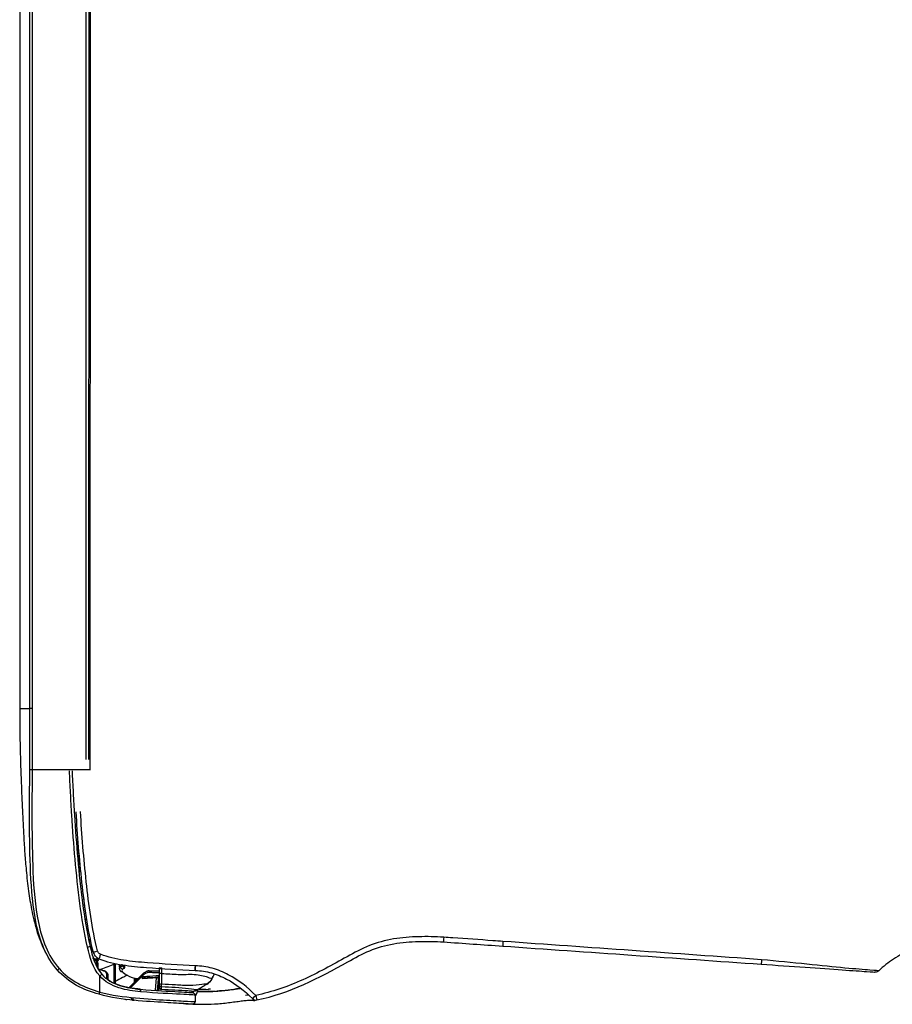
# Model space of a CAD drawing. Header units: millimetres. Extents: x 922208 to 1069538, y -182208 to -99877.
# Tile 47 of 256: x 982718 to 982891, y -176236 to -176041. Entities that reach past the tile are written whole.
import ezdxf

# ---------------------------------------------------------------- set-up
doc = ezdxf.new("R2010")
doc.units = ezdxf.units.MM
doc.header["$MEASUREMENT"] = 0
doc.layers.add('IS_KLIM_urządzenia', color=3, linetype='Continuous')

# ---------------------------------------------------------------- blocks, each defined once
blk = doc.blocks.new('G$CFEA986A8')
at = {"layer": 'IS_KLIM_urządzenia', "linetype": 'Continuous'}
for p, q in [((960.8, 27.59), (960.8, 27.59)), ((960.8, 27.59), (960.8, 27.58)), ((960.8, 27.58), (960.8, 27.58)), ((965.33, 27.29), (963.06, 27.49)), ((965.34, 27.5), (963.25, 27.5)), ((963.62, 27.59), (963.77, 27.59)), ((963.77, 27.59), (963.62, 27.59)), ((963.62, 27.59), (963.62, 27.59)), ((963.62, 27.59), (963.62, 27.59)), ((963.78, 27.59), (963.64, 27.59)), ((963.65, 27.59), (963.64, 27.59)), ((963.64, 27.59), (963.65, 27.59)), ((964.65, 27.59), (963.77, 27.59)), ((964.65, 27.59), (963.78, 27.59)), ((963.81, 27.59), (964.11, 27.59)), ((964.11, 27.59), (963.81, 27.59)), ((964.65, 27.59), (963.82, 27.59)), ((963.82, 27.59), (963.82, 27.59)), ((963.96, 27.59), (964.65, 27.59)), ((963.96, 27.59), (963.96, 27.59)), ((964.65, 27.59), (963.96, 27.59)), ((963.96, 27.59), (964.65, 27.59)), ((963.96, 27.59), (963.96, 27.59)), ((964.65, 27.59), (963.96, 27.59)), ((964.64, 27.59), (964.65, 27.59)), ((965.15, 28.07), (964.65, 27.59)), ((964.65, 27.59), (965.09, 28)), ((965.09, 28), (964.65, 27.59)), ((965.08, 27.99), (964.65, 27.59)), ((964.66, 27.6), (964.65, 27.59)), ((964.65, 27.59), (964.66, 27.6)), ((964.65, 27.59), (964.65, 27.59)), ((964.65, 27.58), (964.65, 27.59)), ((964.65, 27.59), (964.65, 27.59)), ((964.65, 27.59), (964.65, 27.59)), ((964.65, 27.59), (964.65, 27.59)), ((964.65, 27.59), (964.65, 27.59)), ((964.65, 27.59), (964.65, 27.59)), ((964.65, 27.59), (964.65, 27.59)), ((964.65, 27.58), (964.65, 27.58)), ((965.08, 28), (964.75, 27.68)), ((964.76, 27.69), (965.08, 27.99)), ((965.13, 27.95), (965.13, 27.96)), ((965.13, 27.94), (965.13, 27.94)), ((965.13, 27.94), (965.13, 27.94)), ((962.82, 27.01), (965.29, 26.79)), ((962.04, 24.32), (962.13, 24.22)), ((962.13, 24.22), (964.85, 21.51)), ((962.13, 24.22), (962.49, 24.22)), ((962.49, 24.22), (962.22, 24.49)), ((964.88, 21.83), (962.49, 24.22)), ((962.49, 24.22), (962.63, 24.22)), ((46.52, 13.96), (921.55, 13.84)), ((48.58, 13.7), (919.48, 13.58)), ((921.53, 13.84), (921.53, 2.34)), ((919.48, 13.06), (48.58, 13.18)), ((58.74, 2.46), (909.33, 2.34)), ((909.33, 1.87), (58.74, 1.98)), ((58.73, 0), (909.33, -0.12))]:
    blk.add_line(p, q, dxfattribs=at)
for centre, radius, start, end in [((966.23, 46.82), 1, 314.7826, 11.7219), ((965.57, 23.69), 0.5, 174.3028, 174.8572)]:
    blk.add_arc(centre, radius, start, end, dxfattribs=at)
at = {"layer": 'IS_KLIM_urządzenia', "linetype": 'Continuous', "extrusion": (0, 0, -1)}
for centre, start, end in [((-966.24, 34.23), 2.819, 90), ((-967.54, 34.23), 90, 182.7932)]:
    blk.add_arc(centre, 0.5, start, end, dxfattribs=at)
at = {"layer": 'IS_KLIM_urządzenia', "linetype": 'Continuous'}
for centre, major_axis, ratio, start_param, end_param in [((954.69, 84.17), (-0.998, 0.07), 0.023762, 1.636562, 3.141593), ((966.23, 46.82), (-0.979, -0.203), 0.056856, 1.631801, 3.141593), ((966.23, 46.82), (-0.704, 0.71), 0.020204, 3.141593, 4.63148), ((960.36, 34.82), (0.999, -0.049), 0.051256, 4.768713, 6.283185), ((960.36, 34.78), (0.999, -0.047), 0.051373, 4.768607, 6.283185), ((960.8, 28.09), (0, 0.5), 0.002816, 3.141639, 4.764644), ((961.96, 28.09), (0, 0.5), 0.000868, 1.518284, 3.141546), ((963.62, 27.79), (0, -0.2), 0.000013, 0.000046, 1.220385), ((963.74, 28.09), (0, 0.5), 0.707175, 3.141658, 4.713759), ((964.1, 27.28), (-0.499, -0.033), 0.703948, 5.100293, 5.413725), ((964.11, 27.79), (0, 0.2), 0.000013, 3.141639, 4.361977), ((964.21, 28.09), (0, 0.5), 0.707187, 3.141658, 4.713902), ((961.71, 25.79), (-0.25, 0.009), 0.004928, 4.721292, 6.283312), ((962.22, 24.49), (0.177, 0.177), 0.009872, 1.573264, 3.141593), ((965.57, 23.69), (0.498, -0.05), 0.399009, 1.576336, 3.142289), ((965.57, 23.69), (0.498, -0.045), 0.399039, 1.572475, 3.141593), ((965.57, 23.75), (0.498, -0.042), 0.40242, 1.570829, 3.141593), ((966.78, 22.67), (-0.498, 0.048), 0.655613, 1.68664, 3.142509), ((960.03, 20.77), (-0.282, 0.413), 0.898755, 3.126761, 4.122323), ((960.3, 20.73), (0.367, 0.34), 0.8822, 4.14442, 5.443074), ((960.62, 20.38), (0.376, 0.33), 0.885836, 4.168001, 5.478744), ((958.09, 16.02), (0.925, -0.381), 0.043497, 4.774575, 6.283185), ((961.57, 16.6), (-0.192, 0.056), 0.184381, 0, 0.981312), ((962.44, 15.81), (0.326, -0.379), 0.006066, 3.141593, 4.776304), ((962.34, 17.18), (0, 0.2), 0.576627, 0, 1.56207), ((965.61, 15.81), (-0.482, 0.133), 0.040619, 1.62052, 3.141593), ((956.69, 13.39), (0.117, -0.486), 0.019962, 1.512141, 3.141593), ((957.43, 15.43), (0.263, -0.965), 0.021464, 0, 1.498233), ((959.1, 15.2), (0.191, 0.059), 0.212832, 0.62596, 2.147611), ((959.27, 14.73), (-0.18, 0.087), 0.196125, 0, 1.166038), ((959.21, 15.5), (-0.19, -0.061), 0.210046, 3.10566, 3.756008), ((959.99, 15.18), (0, 0.2), 0.433029, 0, 1.56207), ((960.96, 7.75), (-0.331, 0.375), 0.006851, 1.634627, 3.141593), ((921.53, 2.37), (0, 0.5), 0.000014, 1.623156, 3.109817)]:
    blk.add_ellipse(centre, major_axis=major_axis, ratio=ratio, start_param=start_param, end_param=end_param, dxfattribs=at)
at = {"layer": 'IS_KLIM_urządzenia', "linetype": 'Continuous', "extrusion": (0, 0, -1)}
for centre, major_axis, ratio, start_param, end_param in [((964.05, 27.59), (-0.725, 0), 0.000047, 1.659786, 2.553482), ((964.05, 27.59), (-0.725, 0), 0.000047, 3.72973, 4.623425), ((964.65, 28.09), (0.266, -0.423), 1, 5.550236, 6.844477)]:
    blk.add_ellipse(centre, major_axis=major_axis, ratio=ratio, start_param=start_param, end_param=end_param, dxfattribs=at)
at = {"layer": 'IS_KLIM_urządzenia', "linetype": 'Continuous'}
for points, knots in [([(954.08, 193.57), (954.09, 193.47), (954.15, 191.99), (954.3, 189.13), (954.78, 185.02), (955.5, 181.64), (956.33, 179), (957.09, 177.07), (958, 175.22), (959.36, 172.98), (960.56, 171.47), (961.41, 170.57)], [0, 0, 0, 0, 0.012305, 0.179842, 0.347379, 0.514916, 0.598685, 0.682453, 0.766222, 0.84999, 1, 1, 1, 1]), ([(961.41, 170.57), (961.41, 170.57), (961.37, 169.97), (961.19, 167.65), (961.06, 165.95), (960.67, 161.68), (960.4, 159.11), (959.8, 153.41), (959.5, 150.38), (959.21, 147.27)], [0, 0, 0, 0, 0.250123, 0.250123, 0.500082, 0.500082, 0.750041, 0.750041, 1, 1, 1, 1]), ([(960.1, 147.21), (960.31, 150.21), (960.51, 153.15), (960.9, 158.69), (961.08, 161.2), (961.37, 165.35), (961.48, 167), (961.64, 169.24), (961.68, 169.81), (961.68, 169.81)], [0, 0, 0, 0, 0.25, 0.25, 0.5, 0.5, 0.75, 0.75, 1, 1, 1, 1]), ([(959.21, 147.27), (959.32, 147.27), (959.43, 147.26), (959.63, 147.24), (959.72, 147.24), (959.88, 147.23), (959.95, 147.22), (960.04, 147.21), (960.07, 147.21), (960.09, 147.21), (960.1, 147.21), (960.1, 147.21)], [0, 0, 0, 0, 0.230435, 0.230435, 0.460869, 0.460869, 0.691304, 0.691304, 0.881057, 0.881057, 1, 1, 1, 1]), ([(959.21, 147.27), (959.21, 147.27), (959.21, 147.27), (959.21, 147.27), (959.21, 147.27), (959.21, 147.27)], [0, 0, 0, 0, 0.629495, 0.629495, 1, 1, 1, 1]), ([(955.58, 95.9), (955.58, 95.9), (955.58, 95.9), (955.53, 95.23), (955.49, 94.57), (955.25, 91.24), (955.06, 88.58), (954.84, 85.33), (954.79, 84.73), (954.75, 84.14)], [0, 0, 0, 0, 0.000005, 0.000005, 0.169628, 0.169628, 0.84812, 0.84812, 1, 1, 1, 1]), ([(954.75, 84.14), (954.63, 82.47), (954.61, 80.8), (954.69, 77.48), (954.82, 75.82), (955.37, 72.52), (955.81, 70.89), (957.03, 67.83), (957.82, 66.37), (960.23, 62.03), (961.84, 59.14), (964.54, 53.15), (965.62, 50.05), (966.3, 46.78)], [0, 0, 0, 0, 0.125, 0.125, 0.25, 0.25, 0.375, 0.375, 0.5, 0.5, 0.75, 0.75, 1, 1, 1, 1]), ([(967.2, 47.03), (965.86, 53.51), (962.85, 59.33), (958.84, 66.5), (958.05, 67.93), (956.79, 70.95), (956.34, 72.56), (955.76, 75.84), (955.63, 77.48), (955.55, 80.78), (955.57, 82.47), (955.68, 84.1)], [0, 0, 0, 0, 0.5, 0.5, 0.625, 0.625, 0.75, 0.75, 0.875, 0.875, 1, 1, 1, 1]), ([(966.3, 46.78), (964.67, 45.16), (963.24, 43.34), (961.67, 40.33), (961.23, 39.26), (960.62, 37.05), (960.47, 35.91), (960.41, 34.77)], [0, 0, 0, 0, 0.5, 0.5, 0.75, 0.75, 1, 1, 1, 1]), ([(961.36, 34.77), (961.41, 35.86), (961.55, 36.93), (962.13, 39.01), (962.55, 40.02), (964.04, 42.86), (965.39, 44.59), (966.93, 46.11)], [0, 0, 0, 0, 0.25, 0.25, 0.5, 0.5, 1, 1, 1, 1]), ([(967.94, 32.46), (967.98, 33.04), (968.04, 34.37), (968.09, 36.58), (968.01, 38.79), (967.83, 40.67), (967.66, 42.07), (967.47, 43.41), (967.32, 44.56), (967.24, 45.44), (967.23, 46.03), (967.25, 46.23), (967.27, 46.26)], [0, 0, 0, 0, 0.115267, 0.254457, 0.395518, 0.463491, 0.528201, 0.59274, 0.664878, 0.754718, 0.87115, 1, 1, 1, 1]), ([(967.3, 46.34), (967.3, 46.34), (967.31, 46.4), (967.29, 46.6), (967.29, 46.62), (967.29, 46.62)], [0, 0, 0, 0, 0.020014, 0.885037, 1, 1, 1, 1]), ([(965.56, 35.11), (965.56, 35.53), (965.57, 36.73), (965.52, 38.45), (965.36, 40.28), (965.19, 41.69), (965.03, 42.84), (964.95, 43.45), (964.92, 43.67)], [0, 0, 0, 0, 0.166496, 0.472954, 0.620259, 0.762905, 0.910022, 1, 1, 1, 1]), ([(961.96, 28.12), (962.02, 29.2), (962.07, 30.28), (962.16, 31.9), (962.19, 32.44), (962.06, 33.52), (962.05, 34.06), (962.26, 35.6), (962.42, 36.56), (962.87, 37.76), (963, 38.06), (963.01, 38.08)], [0, 0, 0, 0, 0.25, 0.25, 0.375, 0.375, 0.5, 0.5, 0.75, 0.75, 1, 1, 1, 1]), ([(964.07, 37.1), (963.98, 37.24), (963.79, 37.51), (963.45, 37.81), (963.16, 38.01), (963.04, 38.08), (963, 38.1)], [0, 0, 0, 0, 0.309065, 0.631823, 0.868077, 1, 1, 1, 1]), ([(964.07, 37.09), (963.98, 37.24), (963.78, 37.5), (963.44, 37.81), (963.16, 38), (963.05, 38.06), (963.01, 38.08)], [0, 0, 0, 0, 0.319138, 0.64537, 0.882709, 1, 1, 1, 1]), ([(965.05, 37.8), (965.06, 37.67), (965.08, 37.54), (965.1, 37.37), (965.1, 37.34), (965.1, 37.31)], [0, 0, 0, 0, 0.794972, 0.794972, 1, 1, 1, 1]), ([(964.04, 37.07), (964.04, 37.05), (964.05, 36.71), (964.19, 35.39), (964.31, 34.5), (964.4, 32.69), (964.28, 31.78), (964.18, 29.94), (964.14, 29.01), (964.09, 28.09)], [0, 0, 0, 0, 0.25, 0.25, 0.5, 0.5, 0.75, 0.75, 1, 1, 1, 1]), ([(964.56, 28.09), (964.61, 29), (964.65, 29.9), (964.75, 31.71), (964.82, 32.66), (965.03, 34.22), (965.11, 34.83), (965.16, 35.22), (965.17, 35.23), (965.17, 35.22), (965.17, 35.22), (965.17, 35.22)], [0, 0, 0, 0, 0.284008, 0.284008, 0.568016, 0.568016, 0.852024, 0.852024, 0.994028, 0.994028, 1, 1, 1, 1]), ([(965.46, 34.09), (965.46, 34.09), (965.46, 34.09), (965.46, 34.09), (965.46, 34.13), (965.46, 34.18), (965.46, 34.24), (965.45, 34.36), (965.43, 34.59), (965.34, 34.9), (965.23, 35.11), (965.15, 35.22)], [0, 0, 0, 0, 0.001602, 0.502486, 0.642444, 0.701637, 0.729046, 0.756167, 0.815817, 0.90057, 1, 1, 1, 1]), ([(965.16, 35.25), (965.59, 35.16), (966, 35.01), (966.42, 34.77), (966.45, 34.76), (966.47, 34.74)], [0, 0, 0, 0, 0.941622, 0.941622, 1, 1, 1, 1]), ([(965.16, 35.22), (965.2, 35.15), (965.31, 34.98), (965.39, 34.73), (965.43, 34.55), (965.44, 34.49)], [0, 0, 0, 0, 0.324072, 0.765618, 1, 1, 1, 1]), ([(965.46, 34.03), (965.46, 34.06), (965.46, 34.12), (965.46, 34.12), (965.46, 34.12), (965.46, 34.13), (965.46, 34.13), (965.46, 34.15), (965.46, 34.19), (965.46, 34.32), (965.43, 34.62), (965.36, 34.97), (965.2, 35.18), (965.16, 35.22)], [0, 0, 0, 0, 0.103876, 0.340883, 0.382554, 0.387142, 0.39037, 0.395164, 0.414092, 0.462737, 0.590801, 0.905937, 1, 1, 1, 1]), ([(960.41, 34.72), (960.26, 31.56), (960.06, 28.4), (959.71, 23.67), (959.56, 22.09), (959.07, 18.98), (958.75, 17.44), (958.13, 15.95)], [0, 0, 0, 0, 0.5, 0.5, 0.75, 0.75, 1, 1, 1, 1]), ([(959.02, 15.64), (959.64, 17.15), (959.98, 18.72), (960.49, 21.88), (960.64, 23.48), (961.01, 28.3), (961.2, 31.53), (961.35, 34.73)], [0, 0, 0, 0, 0.25, 0.25, 0.5, 0.5, 1, 1, 1, 1]), ([(960.41, 34.77), (960.41, 34.77), (960.41, 34.77), (960.41, 34.75), (960.41, 34.74), (960.41, 34.72)], [0, 0, 0, 0, 0.001414, 0.001414, 1, 1, 1, 1]), ([(961.35, 34.73), (961.35, 34.73), (961.35, 34.73), (961.35, 34.74), (961.36, 34.76), (961.36, 34.77)], [0, 0, 0, 0, 0.001471, 0.001471, 1, 1, 1, 1]), ([(965.08, 23.79), (965.34, 26.88), (965.47, 29.57), (965.69, 33.25), (965.74, 34.25), (965.74, 34.25)], [0, 0, 0, 0, 0.500106, 0.500106, 1, 1, 1, 1]), ([(965.46, 34.05), (965.46, 34.04), (965.46, 34.03), (965.45, 33.91), (965.44, 33.65), (965.38, 32.61), (965.33, 31.63), (965.24, 29.85), (965.2, 28.96), (965.15, 28.07)], [0, 0, 0, 0, 0.02439, 0.02439, 0.219512, 0.219512, 0.609756, 0.609756, 1, 1, 1, 1]), ([(966.24, 34.73), (966.24, 34.73), (966.19, 33.69), (965.98, 29.9), (965.85, 27.14), (965.59, 23.95)], [0, 0, 0, 0, 0.5, 0.5, 1, 1, 1, 1]), ([(965.63, 15.79), (966.27, 18.17), (966.59, 20.61), (967.02, 25.18), (967.13, 27.31), (967.34, 30.85), (967.42, 32.29), (967.52, 34.22), (967.54, 34.73), (967.54, 34.73)], [0, 0, 0, 0, 0.25, 0.25, 0.5, 0.5, 0.75, 0.75, 1, 1, 1, 1]), ([(968.04, 34.21), (968.04, 34.21), (968.01, 33.7), (967.91, 31.81), (967.82, 30.4), (967.61, 26.94), (967.5, 24.85), (967.06, 20.38), (966.74, 18), (966.09, 15.68)], [0, 0, 0, 0, 0.25, 0.25, 0.5, 0.5, 0.75, 0.75, 1, 1, 1, 1]), ([(967.95, 32.55), (967.95, 32.54), (967.95, 32.54), (967.95, 32.53), (967.95, 32.53), (967.95, 32.53), (967.95, 32.52), (967.95, 32.52)], [0, 0, 0, 0, 0.491862, 0.491862, 0.745898, 0.745898, 1, 1, 1, 1]), ([(961.96, 28.12), (961.63, 28.12), (961.3, 28.12), (960.91, 28.12), (960.86, 28.12), (960.81, 28.12)], [0, 0, 0, 0, 0.8646, 0.8646, 1, 1, 1, 1]), ([(961.52, 27.59), (961.52, 27.5), (961.51, 27.41), (961.49, 26.81), (961.47, 26.31), (961.46, 25.8)], [0, 0, 0, 0, 0.152905, 0.152905, 1, 1, 1, 1]), ([(961.63, 27.59), (961.65, 27.59), (961.67, 27.59), (961.77, 27.59), (961.86, 27.59), (962.03, 27.59), (962.11, 27.59), (962.18, 27.59), (962.19, 27.59), (962.2, 27.59)], [0, 0, 0, 0, 0.082278, 0.082278, 0.515336, 0.515336, 0.94848, 0.94848, 1, 1, 1, 1]), ([(961.7, 25.79), (961.71, 25.96), (961.72, 26.13), (961.74, 26.73), (961.75, 27.16), (961.77, 27.59)], [0, 0, 0, 0, 0.277754, 0.277754, 1, 1, 1, 1]), ([(964.09, 28.09), (963.86, 28.1), (963.57, 28.1), (962.96, 28.11), (962.63, 28.11), (962.19, 28.12), (962.07, 28.12), (961.96, 28.12)], [0, 0, 0, 0, 0.429825, 0.429825, 0.859756, 0.859756, 1, 1, 1, 1]), ([(961.96, 27.59), (962.06, 27.59), (962.15, 27.59), (962.52, 27.59), (962.8, 27.59), (963.31, 27.59), (963.54, 27.59), (963.74, 27.59)], [0, 0, 0, 0, 0.140214, 0.140214, 0.570124, 0.570124, 1, 1, 1, 1]), ([(962.2, 27.59), (962.36, 27.59), (962.53, 27.59), (963.01, 27.59), (963.32, 27.59), (963.62, 27.59)], [0, 0, 0, 0, 0.351844, 0.351844, 1, 1, 1, 1]), ([(962.41, 27.59), (962.46, 26.77), (962.51, 25.96), (962.59, 24.83), (962.61, 24.52), (962.63, 24.22)], [0, 0, 0, 0, 0.726529, 0.726529, 1, 1, 1, 1]), ([(962.85, 24.21), (962.84, 24.38), (962.82, 24.54), (962.77, 25.38), (962.73, 26.04), (962.67, 27), (962.65, 27.3), (962.63, 27.59)], [0, 0, 0, 0, 0.147619, 0.147619, 0.738093, 0.738093, 1, 1, 1, 1]), ([(963.06, 27.49), (963.03, 27.49), (962.99, 27.48), (962.93, 27.44), (962.9, 27.41), (962.86, 27.33), (962.84, 27.29), (962.82, 27.19), (962.81, 27.14), (962.81, 27.06), (962.81, 27.04), (962.82, 27.01)], [0, 0, 0, 0, 0.247479, 0.247479, 0.496795, 0.496795, 0.717384, 0.717384, 0.907765, 0.907765, 1, 1, 1, 1]), ([(963.62, 27.59), (963.63, 27.59), (963.63, 27.59), (963.63, 27.59), (963.64, 27.59), (963.67, 27.59), (963.7, 27.59), (963.73, 27.59), (963.74, 27.59), (963.75, 27.59)], [0, 0, 0, 0, 0.03684, 0.03684, 0.184198, 0.184198, 0.773632, 0.773632, 1, 1, 1, 1]), ([(963.62, 27.59), (963.64, 27.59), (963.66, 27.59), (963.7, 27.59), (963.73, 27.59), (963.76, 27.59), (963.77, 27.59), (963.78, 27.59)], [0, 0, 0, 0, 0.33263, 0.33263, 0.794188, 0.794188, 1, 1, 1, 1]), ([(963.62, 27.59), (963.63, 27.59), (963.63, 27.59), (963.64, 27.59), (963.64, 27.59), (963.67, 27.59), (963.7, 27.59), (963.76, 27.59), (963.79, 27.59), (963.82, 27.59)], [0, 0, 0, 0, 0.02531, 0.02531, 0.126549, 0.126549, 0.531507, 0.531507, 1, 1, 1, 1]), ([(963.78, 27.59), (963.77, 27.59), (963.76, 27.59), (963.72, 27.59), (963.68, 27.59), (963.65, 27.59)], [0, 0, 0, 0, 0.257776, 0.257776, 1, 1, 1, 1]), ([(963.65, 27.59), (963.66, 27.59), (963.67, 27.59), (963.72, 27.59), (963.75, 27.59), (963.78, 27.59)], [0, 0, 0, 0, 0.26079, 0.26079, 1, 1, 1, 1]), ([(964.21, 27.59), (964.25, 27.59), (964.29, 27.59), (964.43, 27.59), (964.51, 27.59), (964.62, 27.59), (964.65, 27.59), (964.65, 27.59)], [0, 0, 0, 0, 0.140473, 0.140473, 0.570712, 0.570712, 1, 1, 1, 1]), ([(964.21, 27.58), (964.25, 27.58), (964.28, 27.58), (964.42, 27.58), (964.51, 27.58), (964.62, 27.58), (964.65, 27.58), (964.65, 27.58)], [0, 0, 0, 0, 0.140333, 0.140333, 0.570144, 0.570144, 1, 1, 1, 1]), ([(965.15, 28.07), (965.15, 28.07), (965.11, 28.07), (964.96, 28.08), (964.85, 28.08), (964.67, 28.09), (964.62, 28.09), (964.56, 28.09)], [0, 0, 0, 0, 0.429933, 0.429933, 0.859697, 0.859697, 1, 1, 1, 1]), ([(964.84, 27.63), (964.84, 27.63), (964.83, 27.62), (964.81, 27.61), (964.8, 27.61), (964.76, 27.6), (964.72, 27.59), (964.67, 27.59), (964.66, 27.59), (964.65, 27.59)], [0, 0, 0, 0, 0.370218, 0.370218, 0.528672, 0.528672, 0.919032, 0.919032, 1, 1, 1, 1]), ([(961.46, 25.8), (961.45, 25.7), (961.46, 25.6), (961.49, 25.29), (961.56, 25.06), (961.74, 24.69), (961.85, 24.53), (962, 24.36), (962.02, 24.34), (962.04, 24.32)], [0, 0, 0, 0, 0.177731, 0.177731, 0.59018, 0.59018, 0.940555, 0.940555, 1, 1, 1, 1]), ([(962.22, 24.49), (962.08, 24.63), (961.96, 24.8), (961.79, 25.15), (961.74, 25.34), (961.71, 25.62), (961.7, 25.71), (961.7, 25.79)], [0, 0, 0, 0, 0.410681, 0.410681, 0.822529, 0.822529, 1, 1, 1, 1]), ([(962.11, 16.19), (963.2, 17.13), (963.9, 18.42), (964.76, 21.07), (964.95, 22.43), (965.07, 23.73)], [0, 0, 0, 0, 0.5, 0.5, 1, 1, 1, 1]), ([(965.59, 23.89), (965.46, 22.49), (965.26, 21.03), (964.35, 18.18), (963.6, 16.81), (962.45, 15.79)], [0, 0, 0, 0, 0.5, 0.5, 1, 1, 1, 1]), ([(962.63, 24.22), (962.65, 24.22), (962.68, 24.21), (962.74, 24.21), (962.76, 24.21), (962.8, 24.21), (962.82, 24.21), (962.84, 24.21), (962.84, 24.21), (962.85, 24.21)], [0, 0, 0, 0, 0.315815, 0.315815, 0.631664, 0.631664, 0.946964, 0.946964, 1, 1, 1, 1]), ([(962.85, 24.21), (962.86, 24.21), (962.88, 24.21), (962.93, 24.21), (962.96, 24.21), (963, 24.21)], [0, 0, 0, 0, 0.325415, 0.325415, 1, 1, 1, 1]), ([(965.07, 23.73), (965.07, 23.69), (965.06, 23.65), (965.05, 23.52), (965.04, 23.43), (965.02, 23.17), (965, 23.02), (964.95, 22.61), (964.91, 22.36), (964.82, 21.77), (964.76, 21.43), (964.53, 20.35), (964.32, 19.62), (963.81, 18.4), (963.54, 17.9), (963.22, 17.43)], [0, 0, 0, 0, 0.01825, 0.01825, 0.060304, 0.060304, 0.132525, 0.132525, 0.246095, 0.246095, 0.402611, 0.402611, 0.74532, 0.74532, 1, 1, 1, 1]), ([(962.77, 22.21), (962.82, 22.35), (962.87, 22.55), (962.93, 22.97), (962.95, 23.17), (962.97, 23.39)], [0, 0, 0, 0, 0.583115, 0.583115, 1, 1, 1, 1]), ([(966.78, 22.01), (966.78, 22.01), (966.84, 22), (966.95, 22.03), (967.07, 22.1), (967.16, 22.19), (967.21, 22.27), (967.24, 22.34), (967.25, 22.39), (967.26, 22.43), (967.26, 22.44), (967.26, 22.45), (967.26, 22.45), (967.26, 22.45), (967.26, 22.46), (967.26, 22.46), (967.26, 22.46)], [0, 0, 0, 0, 0.014957, 0.230647, 0.404323, 0.550842, 0.673461, 0.771778, 0.844068, 0.888574, 0.900891, 0.909159, 0.918712, 0.93551, 0.981208, 1, 1, 1, 1]), ([(967.28, 22.63), (967.28, 22.59), (967.27, 22.55), (967.27, 22.49), (967.26, 22.47), (967.26, 22.46), (967.26, 22.46), (967.26, 22.46)], [0, 0, 0, 0, 0.498718, 0.498718, 0.99668, 0.99668, 1, 1, 1, 1]), ([(967.26, 22.46), (967.26, 22.46), (967.26, 22.46), (967.26, 22.47), (967.27, 22.49), (967.27, 22.53), (967.27, 22.55), (967.27, 22.58)], [0, 0, 0, 0, 0.000031, 0.000031, 0.61098, 0.61098, 1, 1, 1, 1]), ([(960.15, 19.88), (960.2, 19.89), (960.24, 19.89), (960.42, 19.9), (960.55, 19.92), (960.67, 19.93)], [0, 0, 0, 0, 0.263267, 0.263267, 1, 1, 1, 1]), ([(960.77, 20.72), (960.77, 20.72), (960.76, 20.73), (960.71, 20.77), (960.67, 20.79), (960.58, 20.79), (960.53, 20.78), (960.49, 20.75)], [0, 0, 0, 0, 0.062565, 0.062565, 0.548357, 0.548357, 1, 1, 1, 1]), ([(961.01, 19.71), (960.99, 19.7), (960.97, 19.7), (960.86, 19.72), (960.76, 19.8), (960.67, 19.93)], [0, 0, 0, 0, 0.175003, 0.175003, 1, 1, 1, 1]), ([(961.01, 19.74), (961.09, 19.73), (961.31, 19.75), (961.54, 19.93), (961.64, 20.09), (961.66, 20.13)], [0, 0, 0, 0, 0.289751, 0.808576, 1, 1, 1, 1]), ([(961.09, 20.37), (961.18, 20.27), (961.28, 20.21), (961.49, 20.18), (961.61, 20.24), (961.71, 20.35)], [0, 0, 0, 0, 0.456839, 0.456839, 1, 1, 1, 1]), ([(962.31, 21.21), (962.46, 20.92), (962.62, 20.62), (963.03, 19.85), (963.28, 19.36), (963.53, 18.88)], [0, 0, 0, 0, 0.379029, 0.379029, 1, 1, 1, 1]), ([(963.92, 18.68), (963.54, 18.68), (963.16, 18.68), (962.34, 18.68), (961.91, 18.68), (961.21, 18.68), (960.95, 18.68), (960.49, 18.68), (960.29, 18.68), (960.1, 18.68)], [0, 0, 0, 0, 0.296997, 0.296997, 0.640532, 0.640532, 0.845161, 0.845161, 1, 1, 1, 1]), ([(960.1, 18.68), (960.27, 18.25), (960.44, 17.81), (960.79, 16.91), (960.98, 16.43), (961.16, 15.96)], [0, 0, 0, 0, 0.478968, 0.478968, 1, 1, 1, 1]), ([(960.12, 18.88), (960.23, 18.88), (960.34, 18.88), (960.88, 18.88), (961.32, 18.88), (961.94, 18.88), (962.11, 18.88), (962.86, 18.88), (963.43, 18.88), (964, 18.88)], [0, 0, 0, 0, 0.084494, 0.084494, 0.422472, 0.422472, 0.560579, 0.560579, 1, 1, 1, 1]), ([(958.13, 15.95), (958.09, 15.85), (958.03, 15.75), (957.88, 15.59), (957.79, 15.51), (957.62, 15.42), (957.55, 15.39), (957.47, 15.37)], [0, 0, 0, 0, 0.368676, 0.368676, 0.737518, 0.737518, 1, 1, 1, 1]), ([(960.98, 7.72), (962.17, 8.78), (963.14, 10.05), (964.66, 12.8), (965.21, 14.27), (965.63, 15.79)], [0, 0, 0, 0, 0.5, 0.5, 1, 1, 1, 1]), ([(966.09, 15.68), (965.66, 14.11), (965.09, 12.61), (963.52, 9.78), (962.52, 8.46), (961.29, 7.38)], [0, 0, 0, 0, 0.5, 0.5, 1, 1, 1, 1]), ([(961.38, 16.66), (961.41, 16.76), (961.46, 16.86), (961.57, 17.03), (961.64, 17.1), (961.8, 17.23), (961.89, 17.28), (962.1, 17.36), (962.22, 17.38), (962.34, 17.38)], [0, 0, 0, 0, 0.230955, 0.230955, 0.455697, 0.455697, 0.706422, 0.706422, 1, 1, 1, 1]), ([(962.23, 17.18), (962.13, 17.18), (962.04, 17.16), (961.87, 17.1), (961.79, 17.06), (961.67, 16.96), (961.61, 16.9), (961.52, 16.77), (961.48, 16.69), (961.46, 16.61)], [0, 0, 0, 0, 0.299295, 0.299295, 0.552236, 0.552236, 0.775182, 0.775182, 1, 1, 1, 1]), ([(963.03, 17.18), (962.84, 17.18), (962.66, 17.18), (962.39, 17.18), (962.31, 17.18), (962.23, 17.18)], [0, 0, 0, 0, 0.696556, 0.696556, 1, 1, 1, 1]), ([(962.34, 17.38), (962.45, 17.38), (962.56, 17.38), (962.84, 17.38), (963.01, 17.38), (963.18, 17.38)], [0, 0, 0, 0, 0.390013, 0.390013, 1, 1, 1, 1]), ([(965.63, 15.79), (964.68, 15.79), (963.74, 15.79), (962.68, 15.79), (962.57, 15.79), (962.45, 15.79)], [0, 0, 0, 0, 0.894615, 0.894615, 1, 1, 1, 1]), ([(921.68, 10.32), (923.14, 10.32), (924.6, 10.43), (927.53, 10.58), (928.99, 10.67), (933.37, 10.94), (936.29, 11.16), (942.12, 11.68), (945.03, 11.98), (950.83, 12.75), (953.72, 13.19), (956.57, 13.87)], [0, 0, 0, 0, 0.125, 0.125, 0.25, 0.25, 0.5, 0.5, 0.75, 0.75, 1, 1, 1, 1]), ([(957.47, 15.37), (955.22, 14.75), (952.93, 14.35), (948.34, 13.64), (946.03, 13.36), (939.09, 12.61), (934.45, 12.24), (929.8, 11.96)], [0, 0, 0, 0, 0.25, 0.25, 0.5, 0.5, 1, 1, 1, 1]), ([(929.86, 11.03), (934.54, 11.32), (939.21, 11.68), (946.19, 12.44), (948.51, 12.73), (953.12, 13.44), (955.43, 13.85), (957.69, 14.47)], [0, 0, 0, 0, 0.5, 0.5, 0.75, 0.75, 1, 1, 1, 1]), ([(957.69, 14.47), (957.85, 14.51), (958, 14.57), (958.33, 14.76), (958.51, 14.9), (958.81, 15.23), (958.93, 15.43), (959.02, 15.64)], [0, 0, 0, 0, 0.262451, 0.262451, 0.631307, 0.631307, 1, 1, 1, 1]), ([(959.09, 14.81), (959.03, 14.7), (958.97, 14.58), (958.89, 14.43), (958.88, 14.39), (958.86, 14.36)], [0, 0, 0, 0, 0.758703, 0.758703, 1, 1, 1, 1]), ([(959.09, 14.81), (959.14, 14.92), (959.2, 15.01), (959.36, 15.16), (959.45, 15.23), (959.64, 15.32), (959.75, 15.36), (959.91, 15.38), (959.95, 15.38), (959.99, 15.38)], [0, 0, 0, 0, 0.291856, 0.291856, 0.579131, 0.579131, 0.886367, 0.886367, 1, 1, 1, 1]), ([(959.9, 15.18), (959.87, 15.18), (959.84, 15.18), (959.71, 15.16), (959.63, 15.14), (959.47, 15.06), (959.4, 15.01), (959.28, 14.88), (959.22, 14.81), (959.18, 14.73)], [0, 0, 0, 0, 0.114875, 0.114875, 0.424433, 0.424433, 0.71152, 0.71152, 1, 1, 1, 1]), ([(959.99, 15.38), (960.11, 15.38), (960.23, 15.38), (960.55, 15.38), (960.74, 15.38), (960.94, 15.38)], [0, 0, 0, 0, 0.379834, 0.379834, 1, 1, 1, 1]), ([(956.7, 13.36), (953.84, 12.67), (950.94, 12.23), (945.12, 11.46), (942.19, 11.16), (936.34, 10.64), (933.41, 10.42), (929.01, 10.14), (927.55, 10.06), (924.61, 9.91), (923.15, 9.8), (921.68, 9.8)], [0, 0, 0, 0, 0.25, 0.25, 0.5, 0.5, 0.75, 0.75, 0.875, 0.875, 1, 1, 1, 1]), ([(941.83, 11.98), (941.83, 11.98), (940.36, 11.82), (937.4, 11.57), (936.9, 11.53), (936.37, 11.49)], [0, 0, 0, 0, 0.843393, 0.843393, 1, 1, 1, 1]), ([(946.91, 12.54), (947.25, 12.59), (947.6, 12.63), (948.23, 12.71), (948.52, 12.75), (949.02, 12.82), (949.22, 12.85), (949.52, 12.89), (949.61, 12.91), (949.66, 12.91), (949.67, 12.91), (949.67, 12.91)], [0, 0, 0, 0, 0.235675, 0.235675, 0.471347, 0.471347, 0.702455, 0.702455, 0.927895, 0.927895, 1, 1, 1, 1]), ([(921.53, 2.34), (928.28, 2.34), (935.04, 2.23), (945.16, 2.67), (948.53, 2.93), (955.11, 4.29), (958.41, 5.45), (960.98, 7.72)], [0, 0, 0, 0, 0.5, 0.5, 0.75, 0.75, 1, 1, 1, 1]), ([(961.29, 7.38), (958.75, 5.12), (955.39, 3.88), (948.76, 2.48), (945.36, 2.21), (935.15, 1.75), (928.34, 1.87), (921.53, 1.87)], [0, 0, 0, 0, 0.25, 0.25, 0.5, 0.5, 1, 1, 1, 1]), ([(909.33, -0.12), (912.02, -0.11), (916.93, -0.06), (923.67, 0.16), (929.46, 0.4), (934.16, 0.64), (938.14, 0.89), (941.72, 1.18), (945.46, 1.6), (949.41, 2.23), (953.39, 3.16), (956.26, 4.22), (957.73, 4.98), (957.91, 5.08)], [0, 0, 0, 0, 0.162416, 0.296482, 0.407414, 0.51304, 0.581672, 0.650774, 0.735588, 0.811186, 0.895706, 0.987614, 1, 1, 1, 1]), ([(921.53, 1.87), (921.2, 1.87), (920.86, 1.87), (919.2, 1.87), (917.86, 1.87), (914.13, 1.87), (911.73, 1.87), (909.33, 1.87)], [0, 0, 0, 0, 0.081967, 0.081967, 0.409835, 0.409835, 1, 1, 1, 1])]:
    blk.add_open_spline(points, degree=3, knots=knots, dxfattribs=at)
for points, degree in [([(961.41, 170.57), (961.6, 170.37), (961.7, 170.09), (961.68, 169.81)], 3), ([(959.21, 147.27), (958, 130.15), (956.79, 113.02), (955.58, 95.9)], 3), ([(956.51, 95.85), (957.7, 112.97), (958.9, 130.09), (960.1, 147.21)], 3), ([(955.58, 95.9), (956.08, 95.86), (956.51, 95.84), (956.51, 95.85)], 3), ([(955.68, 84.1), (955.96, 88.01), (956.23, 91.93), (956.51, 95.85)], 3), ([(966.26, 44.75), (966.23, 44.93), (966.2, 45.11), (966.17, 45.29)], 3), ([(966.94, 46.13), (967.09, 46.15), (967.24, 46.22), (967.29, 46.32)], 3), ([(967.29, 46.32), (967.31, 46.43), (967.3, 46.54), (967.28, 46.65)], 3), ([(967.29, 46.32), (967.29, 46.33), (967.3, 46.34), (967.3, 46.34)], 3), ([(964.94, 43.51), (965.19, 42.03), (965.36, 40.54), (965.46, 39.04)], 3), ([(963.02, 38.08), (962.56, 38.37), (962.05, 38.54)], 2), ([(963.01, 38.08), (962.7, 38.26), (962.38, 38.43), (962.05, 38.54)], 3), ([(963.01, 38.08), (963.43, 37.83), (963.78, 37.48), (964.04, 37.07)], 3), ([(965.07, 35.52), (965.08, 36.12), (965.09, 36.71), (965.1, 37.31)], 3), ([(965.48, 38.69), (965.55, 37.5), (965.57, 36.3), (965.55, 35.08)], 3), ([(965.18, 35.2), (964.59, 36.16), (964.01, 37.11)], 2), ([(965.76, 34.34), (965.65, 34.4), (965.55, 34.45), (965.44, 34.49)], 3), ([(966.24, 34.73), (966.67, 34.73), (967.1, 34.73), (967.54, 34.73)], 3), ([(967.95, 32.52), (967.94, 32.5), (967.94, 32.48), (967.94, 32.45)], 3), ([(960.8, 27.59), (961.08, 27.59), (961.36, 27.59), (961.63, 27.59)], 3), ([(960.8, 27.59), (961.19, 27.59), (961.58, 27.59), (961.96, 27.59)], 3), ([(960.8, 27.58), (961.04, 27.58), (961.28, 27.58), (961.52, 27.58)], 3), ([(960.8, 27.58), (961.04, 27.58), (961.28, 27.58), (961.52, 27.58)], 3), ([(963.12, 27.59), (963.12, 27.56), (963.12, 27.52), (963.12, 27.48)], 3), ([(963.61, 27.59), (963.61, 27.59), (963.62, 27.59), (963.62, 27.59)], 3), ([(963.61, 27.59), (963.62, 27.59), (963.62, 27.59), (963.62, 27.59)], 3), ([(963.62, 27.59), (964.65, 27.59)], 1), ([(963.62, 27.59), (963.62, 27.59), (963.62, 27.59), (963.62, 27.59)], 3), ([(963.62, 27.59), (963.62, 27.59), (963.62, 27.59), (963.62, 27.59)], 3), ([(963.62, 27.59), (963.62, 27.59), (963.62, 27.59), (963.62, 27.59)], 3), ([(964.65, 27.59), (963.72, 27.59)], 1), ([(963.74, 27.59), (963.9, 27.59), (964.05, 27.59), (964.21, 27.59)], 3), ([(963.75, 27.58), (964.65, 27.58)], 1), ([(963.82, 27.58), (963.95, 27.58), (964.08, 27.58), (964.21, 27.58)], 3), ([(964.07, 27.63), (964.08, 27.59), (964.07, 27.54), (964.07, 27.5)], 3), ([(964.56, 28.09), (964.41, 28.09), (964.25, 28.09), (964.09, 28.09)], 3), ([(964.84, 27.63), (964.84, 27.63), (964.84, 27.63)], 2), ([(961.46, 25.8), (961.45, 25.65), (961.45, 25.49), (961.44, 25.34)], 3), ([(961.44, 25.33), (961.45, 25.49), (961.45, 25.64), (961.46, 25.8)], 3), ([(962.82, 27.01), (962.88, 26.08), (962.94, 25.14), (963, 24.21)], 3), ([(961.44, 25.33), (961.44, 25.34), (961.44, 25.34), (961.44, 25.34)], 3), ([(961.44, 25.34), (961.44, 25.34), (961.44, 25.34), (961.44, 25.34)], 3), ([(961.53, 25.25), (961.5, 25.28), (961.47, 25.31), (961.44, 25.33)], 3), ([(964.99, 22.88), (965.02, 23.18), (965.05, 23.49), (965.08, 23.79)], 3), ([(965.08, 23.79), (965.07, 23.76), (965.07, 23.74)], 2), ([(965.59, 23.95), (965.59, 23.93), (965.59, 23.91), (965.59, 23.89)], 3), ([(961.71, 20.35), (962.17, 20.89), (962.5, 21.51), (962.77, 22.21)], 3), ([(963.68, 22.68), (963.41, 22.68), (963.15, 22.68), (962.88, 22.68)], 3), ([(962.91, 22.88), (963.1, 22.88), (963.29, 22.88), (963.48, 22.88)], 3), ([(960.36, 20.28), (960.28, 20.27), (960.21, 20.27), (960.13, 20.27)], 3), ([(960.32, 19.65), (961.01, 19.71)], 1), ([(960.67, 19.93), (960.57, 20.04), (960.47, 20.16), (960.36, 20.28)], 3), ([(960.77, 20.72), (960.88, 20.6), (960.99, 20.49), (961.09, 20.37)], 3), ([(967.08, 20.79), (967.09, 20.91), (967.11, 21.03), (967.12, 21.15)], 3), ([(956.57, 13.87), (958.54, 14.35), (960.56, 14.86), (962.11, 16.19)], 3), ([(962.45, 15.79), (960.85, 14.4), (958.75, 13.85), (956.7, 13.36)], 3), ([(960.96, 15.39), (961.12, 15.8), (961.26, 16.23), (961.38, 16.66)], 3), ([(961.46, 16.61), (961.35, 16.22), (961.22, 15.84), (961.09, 15.47)], 3), ([(955.23, 13.58), (955.2, 13.68), (955.18, 13.77), (955.15, 13.87)], 3), ([(955.37, 13.91), (955.39, 13.82), (955.42, 13.72), (955.44, 13.63)], 3), ([(955.66, 13.67), (955.63, 13.77), (955.61, 13.86), (955.58, 13.96)], 3), ([(955.71, 13.68), (955.63, 13.97)], 1), ([(957.22, 14.35), (957.26, 14.21), (957.31, 14.07), (957.35, 13.93)], 3), ([(958.86, 14.36), (958.94, 14.51), (959.01, 14.66), (959.09, 14.81)], 3), ([(958.99, 15.2), (958.96, 15.28), (958.94, 15.36), (958.91, 15.43)], 3), ([(959.13, 14.84), (959.07, 14.95), (959.03, 15.08), (958.99, 15.2)], 3), ([(959.14, 15.62), (959.18, 15.51), (959.21, 15.39), (959.25, 15.28)], 3), ([(959.25, 15.28), (959.29, 15.37), (959.32, 15.47), (959.36, 15.57)], 3), ([(959.25, 15.28), (959.26, 15.22), (959.28, 15.16), (959.3, 15.1)], 3), ([(959.47, 15.22), (959.43, 15.33), (959.39, 15.45), (959.36, 15.57)], 3), ([(960.55, 15.18), (960.34, 15.18), (960.12, 15.18), (959.9, 15.18)], 3), ([(951.29, 13.18), (951.31, 13.06), (951.34, 12.94), (951.37, 12.81)], 3), ([(961.43, 7.5), (961.59, 7.65), (961.75, 7.8), (961.9, 7.95)], 3), ([(909.33, 2.34), (909.33, 2.09), (909.33, 1.88), (909.33, 1.87)], 3), ([(909.33, 2.34), (913.4, 2.34), (917.46, 2.34), (921.53, 2.34)], 3), ([(909.33, -0.12), (909.33, -0.12), (909.33, 0.54), (909.33, 1.87)], 3)]:
    blk.add_open_spline(points, degree=degree, dxfattribs=at)

msp = doc.modelspace()

# ---------------------------------------------------------------- block references
at = {"layer": 'IS_KLIM_urządzenia', "rotation": 270}
msp.add_blockref('G$CFEA986A8', (982718.11, -175268.36), dxfattribs=at)

doc.saveas('drawing.dxf')
